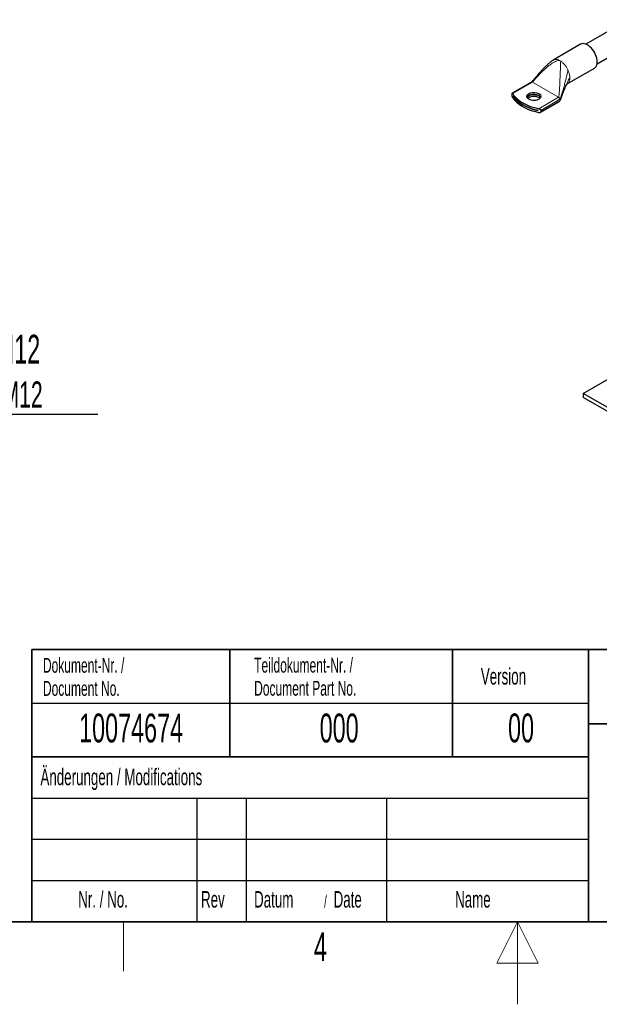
# Model space of a CAD drawing. Header units: millimetres. Extents: x 5 to 418, y 2 to 292.
# Tile 11 of 31: x 157 to 227, y 2 to 121. Entities that reach past the tile are written whole.
import ezdxf

# ---------------------------------------------------------------- set-up
doc = ezdxf.new("R2010")
doc.units = ezdxf.units.MM
doc.layers.add('SLD-0', color=7, linetype='Continuous')
doc.styles.add('SLDTEXTSTYLE0', font='TXT', dxfattribs={"width": 0.605})

# ---------------------------------------------------------------- blocks, each defined once
blk = doc.blocks.new('SW_NOTE_0')
at = {"layer": 'SLD-0', "color": 0}
blk.add_line((17, 0), (0, 0), dxfattribs=at)
at = {"layer": 'SLD-0', "color": 0, "attachment_point": 1, "style": 'SLDTEXTSTYLE0'}
for s, insert, char_height in [('für M12', (0.4, 9.65), 3.5), ('for M12', (1.59, 3.99), 3.175)]:
    blk.add_mtext(s, dxfattribs=dict(at, insert=insert, char_height=char_height))

msp = doc.modelspace()

# ---------------------------------------------------------------- linework, layer by layer
at = {"color": 7, "linetype": 'Continuous', "lineweight": 25}
for p, q in [((230.3953, 121.3513), (225.2677, 118.3912)), ((224.6394, 118.3749), (221.316, 116.4563)), ((226.6426, 116.0096), (230.4701, 118.2191)), ((221.3203, 116.4493), (221.3372, 116.461)), ((223.0093, 113.5657), (226.3143, 115.4736)), ((218.6947, 113.7908), (216.3574, 112.4416)), ((216.3389, 112.1999), (216.3389, 112.3632)), ((216.4438, 112.0968), (216.4438, 112.0976)), ((216.4438, 112.0968), (216.4442, 112.097)), ((219.7394, 110.0949), (222.0767, 111.4442)), ((219.4843, 110.3423), (219.4843, 110.3415)), ((219.8037, 110.363), (219.8037, 110.1997)), ((224.9642, 76.0457), (229.1361, 78.4541)), ((230.8175, 72.6666), (224.9642, 76.0457)), ((224.9642, 76.0457), (224.9642, 75.5557)), ((230.4374, 72.3961), (224.9642, 75.5557))]:
    msp.add_line(p, q, dxfattribs=at)
at = {"color": 7, "linetype": 'Continuous', "lineweight": 18}
for p, q in [((223.1116, 115.2565), (223.1508, 115.1676)), ((218.7947, 113.7809), (216.4069, 112.4025)), ((221.9767, 111.944), (218.7947, 113.7809)), ((221.9767, 111.944), (219.5889, 110.5656)), ((222.1181, 111.6991), (219.8037, 110.363)), ((219.8037, 110.1997), (222.1181, 111.5357)), ((222.1181, 111.6991), (222.1104, 111.7565)), ((222.1181, 111.5357), (222.1181, 111.6991))]:
    msp.add_line(p, q, dxfattribs=at)
at = {"color": 7, "linetype": 'Continuous', "lineweight": 25, "flags": 128}
for points in [[(226.6612, 116.2405), (226.6486, 116.447), (226.611, 116.6636), (226.5493, 116.8857), (226.4646, 117.1087), (226.3589, 117.3277), (226.2345, 117.5382), (226.0938, 117.7356), (225.9401, 117.9156), (225.7764, 118.0746), (225.6064, 118.209), (225.4336, 118.316), (225.2617, 118.3934), (225.0944, 118.4395), (224.9353, 118.4533), (224.7877, 118.4345), (224.6548, 118.3835), (224.6394, 118.3749)], [(226.3143, 115.4736), (226.3589, 115.5023), (226.4646, 115.5994), (226.5493, 115.7247), (226.611, 115.8755), (226.6486, 116.0487), (226.6612, 116.2405)], [(216.4069, 112.4025), (216.5601, 112.1745), (216.7455, 111.9547), (216.9619, 111.7445), (217.2077, 111.5454), (217.4813, 111.3587), (217.7808, 111.1858), (218.1041, 111.0279), (218.449, 110.8859), (218.8132, 110.761), (219.194, 110.654), (219.5889, 110.5656)], [(219.5725, 112.393), (219.6843, 112.3133), (219.765, 112.2219), (219.811, 112.1228), (219.8203, 112.0204), (219.7925, 111.9191), (219.7288, 111.8233), (219.632, 111.7373), (219.5064, 111.6647), (219.3573, 111.6088), (219.1915, 111.5721), (219.0159, 111.556), (218.8385, 111.5614), (218.6668, 111.588), (218.5085, 111.6345), (218.3704, 111.6991), (218.2586, 111.7788), (218.1779, 111.8702), (218.1319, 111.9693), (218.1226, 112.0717), (218.1504, 112.1731), (218.2141, 112.2688), (218.3109, 112.3549), (218.4365, 112.4274), (218.5856, 112.4833), (218.7515, 112.52), (218.927, 112.5361), (219.1044, 112.5307), (219.2761, 112.5042), (219.4344, 112.4576), (219.5725, 112.393)], [(219.5725, 112.1485), (219.4344, 112.213), (219.2761, 112.2596), (219.1044, 112.2862), (218.927, 112.2915), (218.7515, 112.2755), (218.5856, 112.2387), (218.4365, 112.1828), (218.3109, 112.1103), (218.2141, 112.0243), (218.1504, 111.9285), (218.1483, 111.9238)], [(218.1485, 111.9234), (218.1504, 111.9277), (218.2141, 112.0235), (218.3109, 112.1095), (218.4365, 112.182), (218.5856, 112.2379), (218.7515, 112.2747), (218.927, 112.2907), (219.1044, 112.2853), (219.2761, 112.2588), (219.4344, 112.2122), (219.5725, 112.1477)], [(219.5889, 110.0756), (219.194, 110.1641), (218.8132, 110.2711), (218.449, 110.396), (218.1041, 110.5379), (217.7808, 110.6959), (217.4813, 110.8688), (217.2077, 111.0554), (216.9619, 111.2545), (216.7455, 111.4647), (216.5601, 111.6846), (216.4069, 111.9126)], [(216.4438, 112.0976), (216.614, 111.861), (216.8192, 111.6339), (217.0579, 111.4179), (217.3281, 111.2148), (217.628, 111.0259), (217.9551, 110.8528), (218.307, 110.6968), (218.6811, 110.5591), (219.0746, 110.4406), (219.4843, 110.3423)], [(219.4843, 110.3415), (219.0746, 110.4398), (218.6811, 110.5582), (218.307, 110.696), (217.9551, 110.852), (217.628, 111.0251), (217.3281, 111.2139), (217.0579, 111.4171), (216.8192, 111.6331), (216.614, 111.8602), (216.4438, 112.0968)], [(219.708, 111.8011), (219.6843, 111.8234), (219.5725, 111.9031)]]:
    msp.add_lwpolyline(points, dxfattribs=at)
at = {"color": 7, "linetype": 'Continuous', "lineweight": 18}
msp.add_arc((221.3656, 115.0059), 1.5782, 56.883634, 63.121743, dxfattribs=at)
at = {"color": 7, "linetype": 'Continuous', "lineweight": 25}
for centre, radius, start, end in [((218.9808, 110.8409), 1.2159, 60.882379, 127.840333), ((219.3432, 111.6996), 0.5041, 26.40722, 62.938547), ((219.343, 111.6986), 0.5043, 26.469795, 62.933131)]:
    msp.add_arc(centre, radius, start, end, dxfattribs=at)
for points, knots in [([(221.3339, 116.4667), (221.2266, 116.3966), (221.0045, 116.2514), (220.7133, 115.9931), (220.446, 115.7402), (220.2097, 115.5009), (220.0212, 115.3023), (219.867, 115.1353), (219.7431, 114.9987), (219.6076, 114.847), (219.4433, 114.6601), (219.2434, 114.4283), (219.0619, 114.214), (218.9164, 114.0413), (218.8219, 113.9296), (218.7553, 113.8522), (218.7169, 113.8105), (218.7035, 113.7976), (218.6981, 113.7931), (218.6961, 113.7918), (218.6952, 113.7912)], [0, 0, 0, 0, 0.09986218, 0.20677589, 0.30576406, 0.39105929, 0.4737197, 0.52410472, 0.57299174, 0.62157391, 0.68761794, 0.7726584, 0.86748465, 0.91331695, 0.95370505, 0.98410363, 0.99396866, 0.99739497, 0.99877607, 1, 1, 1, 1]), ([(222.0765, 111.4441), (222.0836, 111.4492), (222.0982, 111.4597), (222.1238, 111.4938), (222.172, 111.5857), (222.2323, 111.7403), (222.3152, 111.9578), (222.4463, 112.3109), (222.5809, 112.669), (222.721, 113.0119), (222.8121, 113.218), (222.8871, 113.3693), (222.9342, 113.4537), (222.962, 113.4995), (222.9799, 113.527), (222.9968, 113.5508), (223.0107, 113.5673), (223.0107, 113.5675), (223.0107, 113.5675)], [0, 0, 0, 0, 0.0097181, 0.01989774, 0.04317963, 0.11628616, 0.20515958, 0.30189224, 0.53238378, 0.63179131, 0.72606339, 0.8008979, 0.84154446, 0.85750408, 0.87798542, 0.90987578, 0.95483076, 1, 1, 1, 1]), ([(216.3389, 112.3632), (216.3395, 112.3788), (216.3407, 112.4099), (216.3499, 112.437), (216.3641, 112.4469), (216.3834, 112.4376), (216.399, 112.4143), (216.4069, 112.4025)], [0, 0, 0, 0, 0.1841213, 0.36787814, 0.56115915, 0.77704515, 1, 1, 1, 1]), ([(216.4069, 111.9126), (216.3981, 111.9299), (216.3805, 111.9646), (216.3588, 112.0388), (216.3443, 112.1155), (216.3393, 112.1699), (216.339, 112.1945), (216.3389, 112.1999)], [0, 0, 0, 0, 0.248908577, 0.498187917, 0.734101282, 0.941583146, 1, 1, 1, 1]), ([(219.5889, 110.5656), (219.6151, 110.5583), (219.6677, 110.5437), (219.7371, 110.4971), (219.7854, 110.44), (219.8026, 110.3925), (219.8035, 110.3683), (219.8037, 110.363)], [0, 0, 0, 0, 0.24890858, 0.49818792, 0.73410128, 0.94158315, 1, 1, 1, 1]), ([(219.8037, 110.1997), (219.8017, 110.1833), (219.7976, 110.1505), (219.7666, 110.1108), (219.72, 110.0822), (219.6587, 110.0673), (219.6124, 110.0728), (219.5889, 110.0756)], [0, 0, 0, 0, 0.1841213, 0.36787814, 0.56115915, 0.77704515, 1, 1, 1, 1])]:
    msp.add_open_spline(points, degree=3, knots=knots, dxfattribs=at)
at = {"color": 7, "linetype": 'Continuous', "lineweight": 18}
for points, knots in [([(218.7947, 113.7809), (218.7962, 113.7819), (218.7996, 113.7842), (218.8073, 113.7907), (218.8233, 113.8057), (218.8628, 113.8468), (218.9367, 113.9284), (219.0505, 114.0562), (219.2202, 114.2463), (219.4444, 114.4929), (219.7237, 114.7892), (220.0475, 115.1159), (220.4072, 115.454), (220.7945, 115.7814), (221.1604, 116.0482), (221.4948, 116.2408), (221.7862, 116.3706), (221.9863, 116.4), (222.0791, 116.4137)], [0, 0, 0, 0, 0.00132612, 0.00301116, 0.0065388, 0.0157075, 0.04108769, 0.0827623, 0.13625489, 0.22252646, 0.32153654, 0.42857128, 0.55224935, 0.67386078, 0.7875106, 0.86793804, 0.93874717, 1, 1, 1, 1]), ([(221.3372, 116.461), (221.348, 116.4689), (221.4162, 116.5189), (221.5806, 116.5413), (221.8196, 116.5261), (221.9926, 116.4511), (222.0791, 116.4137)], [0, 0, 0, 0, 0.05917289, 0.37278193, 0.68639096, 1, 1, 1, 1]), ([(221.9767, 111.944), (221.978, 111.9451), (221.9811, 111.9475), (221.9858, 111.9558), (221.9937, 111.9755), (222.007, 112.0317), (222.0237, 112.1463), (222.0424, 112.329), (222.064, 112.6046), (222.0865, 112.9676), (222.1094, 113.412), (222.1319, 113.9126), (222.1535, 114.446), (222.1739, 114.9851), (222.1911, 115.4532), (222.2054, 115.8305), (222.2171, 116.1219), (222.2244, 116.2625), (222.2278, 116.3278)], [0, 0, 0, 0, 0.00132612, 0.00301116, 0.0065388, 0.0157075, 0.04108769, 0.0827623, 0.13625489, 0.22252646, 0.32153654, 0.42857128, 0.55224935, 0.67386078, 0.7875106, 0.86793804, 0.93874717, 1, 1, 1, 1]), ([(222.1181, 111.6991), (222.1201, 111.7006), (222.1247, 111.7041), (222.1331, 111.7155), (222.149, 111.7425), (222.1833, 111.8187), (222.2331, 111.9534), (222.2983, 112.1482), (222.3949, 112.4566), (222.5215, 112.8886), (222.6676, 113.4154), (222.8069, 113.9421), (222.9292, 114.4302), (223.0336, 114.8678), (223.0874, 115.1359), (223.1116, 115.2565)], [0, 0, 0, 0, 0.00236822, 0.00548036, 0.01201056, 0.02871748, 0.07369952, 0.12836987, 0.19449973, 0.33421444, 0.49094077, 0.63500987, 0.77371206, 0.89823116, 1, 1, 1, 1]), ([(218.7947, 113.7809), (218.7802, 113.7877), (218.7511, 113.8012), (218.7166, 113.8024), (218.7015, 113.7924), (218.6963, 113.789)], [0, 0, 0, 0, 0.39670437, 0.79340874, 1, 1, 1, 1]), ([(223.3378, 114.322), (223.2802, 114.2312), (223.1521, 114.0296), (222.9905, 113.6852), (222.8233, 113.2985), (222.6631, 112.8934), (222.5092, 112.4876), (222.3705, 112.1137), (222.2561, 111.8152), (222.1819, 111.6349), (222.1406, 111.5608), (222.1262, 111.5419), (222.1205, 111.5376), (222.1181, 111.5357)], [0, 0, 0, 0, 0.10294868, 0.22864489, 0.36871394, 0.51420199, 0.65593318, 0.79643428, 0.90881077, 0.97474401, 0.991902, 0.9965271, 1, 1, 1, 1]), ([(223.3378, 114.322), (223.3337, 114.2385), (223.3255, 114.0714), (223.2611, 113.8592), (223.1579, 113.6907), (223.0644, 113.5902), (222.9989, 113.5629), (222.9898, 113.5591)], [0, 0, 0, 0, 0.24028869, 0.48057737, 0.72086606, 0.96115474, 1, 1, 1, 1]), ([(222.0767, 111.4442), (222.0767, 111.4442), (222.092, 111.4472), (222.1108, 111.4772), (222.1157, 111.5162), (222.1181, 111.5357)], [0, 0, 0, 0, 0.00010213, 0.50005106, 1, 1, 1, 1])]:
    msp.add_open_spline(points, degree=3, knots=knots, dxfattribs=at)
for points in [[(222.2278, 116.3278), (222.3142, 116.2653), (222.4868, 116.1403), (222.728, 115.881), (222.9451, 115.5849), (223.0561, 115.3659), (223.1116, 115.2565)], [(223.1508, 115.1676), (223.2049, 115.0212), (223.313, 114.7283), (223.3296, 114.4574), (223.3378, 114.322)], [(222.1104, 111.7565), (222.1044, 111.7755), (222.0924, 111.8133), (222.06, 111.8674), (222.0205, 111.9141), (221.9913, 111.934), (221.9767, 111.944)]]:
    msp.add_open_spline(points, degree=3, dxfattribs=at)
at = {"layer": 'SLD-0', "lineweight": 35}
for p, q in [((158.1167, 45), (225.6167, 45)), ((158.1167, 45), (158.1167, 32)), ((182.1167, 45), (182.1167, 32)), ((209.1167, 45), (209.1167, 32)), ((225.6167, 45), (225.6167, 32)), ((225.6167, 45), (266.3305, 45)), ((225.6167, 45), (225.6167, 36)), ((225.6167, 36), (266.3305, 36)), ((225.6167, 36), (225.6167, 12)), ((158.1167, 32), (158.1167, 12)), ((158.1167, 32), (225.6167, 32)), ((26, 12), (408, 12)), ((225.6167, 12), (266.3305, 12))]:
    msp.add_line(p, q, dxfattribs=at)
at = {"layer": 'SLD-0'}
for p, q in [((158.1167, 38.5), (225.6167, 38.5)), ((158.1167, 27), (225.6167, 27)), ((178.1167, 27), (178.1167, 12)), ((184.1167, 27), (184.1167, 12)), ((201.1167, 27), (201.1167, 12)), ((158.1167, 22), (225.6167, 22)), ((158.1167, 17), (225.6167, 17))]:
    msp.add_line(p, q, dxfattribs=at)
at = {"layer": 'SLD-0', "lineweight": 25}
msp.add_line((158.1167, 32), (225.6167, 32), dxfattribs=at)
at = {"layer": 'SLD-0', "color": 7, "linetype": 'Continuous', "lineweight": 35}
for p in [(225.6167, 32), (158.1167, 12)]:
    msp.add_line(p, (225.6167, 12), dxfattribs=at)
at = {"layer": 'SLD-0', "lineweight": 18}
msp.add_line((169.25, 6), (169.25, 12), dxfattribs=at)
at = {"layer": 'SLD-0', "color": 7, "linetype": 'Continuous', "lineweight": 18}
for p, q in [((217, 12), (214.5, 7)), ((217, 2), (217, 12)), ((219.5, 7), (217, 12)), ((214.5, 7), (219.5, 7))]:
    msp.add_line(p, q, dxfattribs=at)

# ---------------------------------------------------------------- block references
at = {"layer": 'SLD-0'}
msp.add_blockref('SW_NOTE_0', (149.145, 73.5116), dxfattribs=at)

# ---------------------------------------------------------------- texts
at = {"layer": 'SLD-0', "style": 'SLDTEXTSTYLE0'}
for s, insert, char_height, attachment_point in [('Teildokument-Nr. /', (185.0721, 44.0073), 1.8, 1), ('Dokument-Nr. /', (159.4707, 43.9891), 1.8, 1), ('Version', (212.5452, 42.7601), 2, 1), ('Document No.', (159.4707, 41.1891), 1.8, 1), ('Document Part No.', (185.0721, 41.2073), 1.8, 1), ('10074674', (170.1557, 37.243), 3.5, 2), ('000', (195.3767, 37.243), 3.5, 2), ('00', (217.424, 37.2527), 3.5, 2), ('Änderungen / Modifications', (159.1698, 30.5619), 2, 1), ('Nr. / No.', (163.7532, 15.7244), 2, 1), ('Rev', (178.6351, 15.7244), 2, 1), ('Datum', (185.0629, 15.7244), 2, 1), ('Date', (194.7022, 15.7244), 2, 1), ('Name', (209.4275, 15.729), 2, 1), ('/', (193.5459, 15.2243), 1.5, 1), ('4', (193.1027, 10.743), 3.5, 2)]:
    msp.add_mtext(s, dxfattribs=dict(at, insert=insert, char_height=char_height, attachment_point=attachment_point))

doc.saveas('drawing.dxf')
